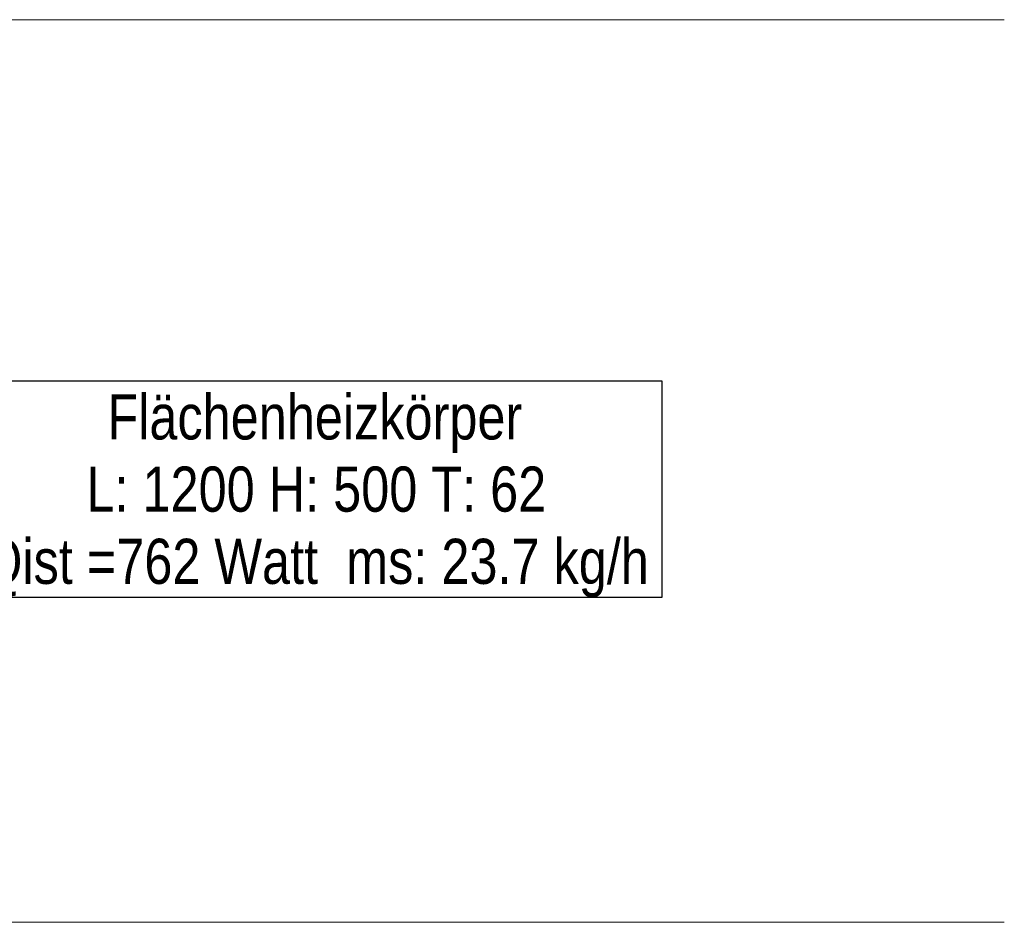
# Model space of a CAD drawing. Extents: x 229 to 926, y 37 to 878.
# Tile 55 of 194: x 681 to 736, y 165 to 215. Entities that reach past the tile are written whole.
import ezdxf
from ezdxf.lldxf.tags import DXFTag

# ---------------------------------------------------------------- set-up
doc = ezdxf.new("R2010")
doc.units = 0
doc.layers.get('0').update_dxf_attribs({"lineweight": 13})
for name, color, linetype, lineweight in [('Axen', 7, 'Continuous', 25), ('Axen-A03ENJ5PI0', 7, 'Continuous', 25), ('X_BI_Text', 7, 'Continuous', 25)]:
    doc.layers.add(name, color=color, linetype=linetype, lineweight=lineweight)
doc.styles.get("Standard").update_dxf_attribs({"font": 'arial.ttf'})
tags = doc.linetypes.add('ALL_S25', pattern=[0.001, 0, -0.001]).pattern_tags.tags
tags[6:7] = [DXFTag(74, 4), DXFTag(75, 0), DXFTag(340, '0'), DXFTag(46, 1.0), DXFTag(50, 0.0), DXFTag(44, 0.0), DXFTag(45, 0.0)]
tags[4:5] = [DXFTag(74, 4), DXFTag(75, 0), DXFTag(340, '0'), DXFTag(46, 1.0), DXFTag(50, 0.0), DXFTag(44, 0.0), DXFTag(45, 0.0)]
tags = doc.linetypes.add('ALL_S25-A03ENJ5XI0', pattern=[0.001, 0, -0.001]).pattern_tags.tags
tags[6:7] = [DXFTag(74, 4), DXFTag(75, 0), DXFTag(340, '0'), DXFTag(46, 1.0), DXFTag(50, 0.0), DXFTag(44, 0.0), DXFTag(45, 0.0)]
tags[4:5] = [DXFTag(74, 4), DXFTag(75, 0), DXFTag(340, '0'), DXFTag(46, 1.0), DXFTag(50, 0.0), DXFTag(44, 0.0), DXFTag(45, 0.0)]

# ---------------------------------------------------------------- blocks, each defined once
blk = doc.blocks.new('Referenz-A03ENJ5LI0', base_point=(255.728, 65.704))
at = {"layer": 'Axen', "color": 0, "linetype": 'ALL_S25', "lineweight": -2, "ltscale": 0.13}
for p, q in [((735.547, 215.346), (301.632, 215.346)), ((735.547, 165.346), (301.622, 165.346))]:
    blk.add_line(p, q, dxfattribs=at)
blk = doc.blocks.new('Referenz-A03ENJ62I0', base_point=(255.728, 65.706))
at = {"layer": 'Axen-A03ENJ5PI0', "color": 0, "linetype": 'ALL_S25-A03ENJ5XI0', "lineweight": -2, "ltscale": 0.13}
for p, q in [((735.547, 215.347), (301.632, 215.347)), ((735.547, 165.347), (301.622, 165.347))]:
    blk.add_line(p, q, dxfattribs=at)
blk = doc.blocks.new('Bauteilbeschriftung-A03ENJA8I0', base_point=(669.029, 183.343))
at = {"color": 0, "lineweight": -2}
for p, q in [((677.937, 195.343), (716.581, 195.343)), ((677.937, 183.343), (677.937, 195.343)), ((716.581, 195.343), (716.581, 183.343)), ((716.581, 183.343), (677.937, 183.343))]:
    blk.add_line(p, q, dxfattribs=at)
at = {"color": 0, "linetype": 'ByBlock', "lineweight": -2, "ltscale": 0.25}
blk.add_line((677.937, 189.343), (669.029, 189.343), dxfattribs=at)
at = {"color": 0, "linetype": 'ByBlock', "lineweight": -2, "ltscale": 0.25, "char_height": 2.5, "attachment_point": 1}
for s, insert in [('{\\W0.8;\\fArial;Flächenheizkörper}', (685.861, 194.593)), ('{\\W0.8;\\fArial;L: 1200 H: 500 T: 62}', (684.702, 190.593)), ('{\\W0.8;\\fArial;Qist =762 Watt  ms: 23.7 kg/h}', (678.981, 186.593))]:
    blk.add_mtext(s, dxfattribs=dict(at, insert=insert))

msp = doc.modelspace()

# ---------------------------------------------------------------- block references
at = {"color": 251, "lineweight": 13, "ltscale": 0.13, "true_color": 0x606060}
for name, p in [('Referenz-A03ENJ5LI0', (255.728, 65.704)), ('Referenz-A03ENJ62I0', (255.728, 65.706))]:
    msp.add_blockref(name, p, dxfattribs=at)
at = {"layer": 'X_BI_Text', "ltscale": 0.25}
msp.add_blockref('Bauteilbeschriftung-A03ENJA8I0', (669.029, 183.343), dxfattribs=at)

doc.saveas('drawing.dxf')
